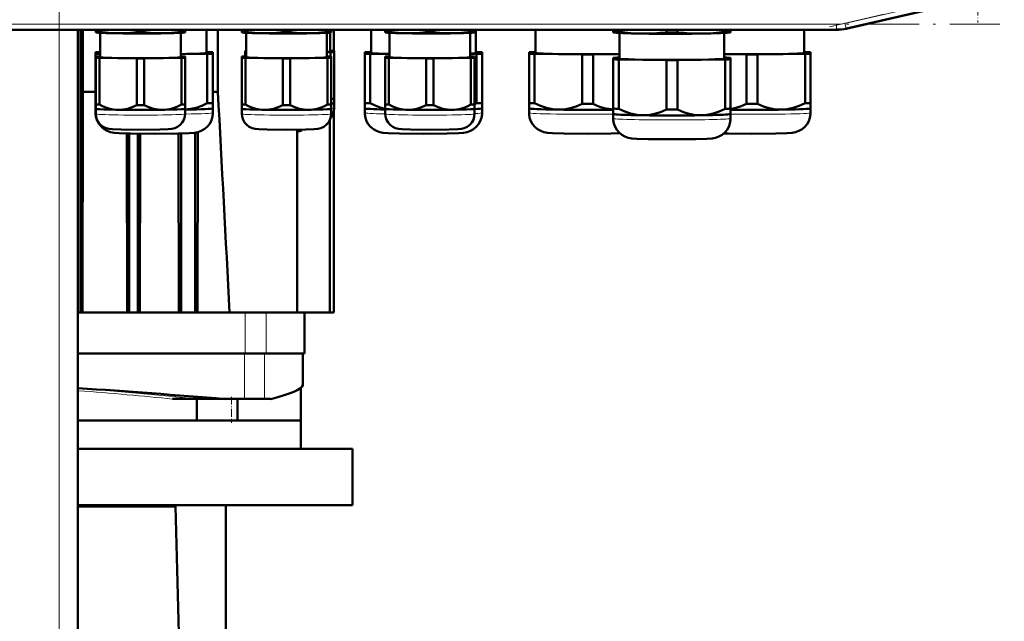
# Model space of a CAD drawing. Extents: x -1351 to 1763, y -1300 to 612.
# Tile 13 of 78: x -1068 to -858, y 181 to 309. Entities that reach past the tile are written whole.
import ezdxf

# ---------------------------------------------------------------- set-up
doc = ezdxf.new("R2010")
doc.units = 0
doc.linetypes.add('DASHDOT', pattern=[18.5, 12, -3, 0.5, -3])

msp = doc.modelspace()

# ---------------------------------------------------------------- linework, layer by layer
at = {"color": 7, "linetype": 'DASHDOT', "lineweight": 18}
for p, q in [((-1059.13, -326), (-1059.13, 364.9)), ((-895.01, 307.95), (-857.74, 316.55)), ((-1276.37, 308.51), (-858.69, 308.51))]:
    msp.add_line(p, q, dxfattribs=at)
at = {"color": 7, "lineweight": 18}
for p, q in [((-891.69, 308.72), (-861.06, 315.79)), ((-891.46, 307.74), (-860.84, 314.81)), ((-1241.56, 308.51), (-893.5, 308.51)), ((-893.5, 307.51), (-893.5, 308.51)), ((-891.46, 307.74), (-891.69, 308.72)), ((-1241.56, 307.51), (-893.5, 307.51)), ((-1059.13, -268.42), (-1059.13, 307.33)), ((-893.5, 307.51), (-893.5, 307.33)), ((-891.46, 307.74), (-891.42, 307.56)), ((-1019.5, 238.38), (-1019.5, 247.08)), ((-1015.02, 238.38), (-1015.02, 247.08)), ((-1019.64, 238.38), (-1019.64, 228.68)), ((-1015.36, 238.38), (-1015.36, 228.68)), ((-1034.97, 228.68), (-1034.95, 228.68)), ((-1017.32, 228.68), (-1017.3, 228.68))]:
    msp.add_line(p, q, dxfattribs=at)
at = {"color": 7, "linetype": 'DASHDOT', "lineweight": 18, "ltscale": 0.1625}
msp.add_line((-863.35, 315.37), (-863.35, 308.87), dxfattribs=at)
at = {"color": 7, "lineweight": 50}
for p, q in [((-891.42, 307.56), (-865.85, 313.47)), ((-893.5, 307.33), (-1241.56, 307.33)), ((-1055.13, -268.42), (-1055.13, 307.33)), ((-1054.56, 247.08), (-1054.56, 307.33)), ((-1054.07, 294.12), (-1054.07, 307.33)), ((-1051.3, 306.98), (-1051.3, 307.33)), ((-1051.3, 306.98), (-1051.3, 306.8)), ((-1051.26, 306.79), (-1051.3, 306.8)), ((-1050.53, 306.94), (-1050.53, 307.33)), ((-1050.4, 301.52), (-1050.4, 306.71)), ((-1042.58, 306.82), (-1042.58, 307.33)), ((-1041.03, 306.82), (-1041.03, 307.33)), ((-1033.2, 306.71), (-1033.2, 301.52)), ((-1033.08, 306.94), (-1033.08, 307.33)), ((-1032.35, 306.79), (-1032.3, 306.8)), ((-1032.3, 306.98), (-1032.3, 307.33)), ((-1032.3, 306.8), (-1032.3, 306.98)), ((-1027.71, 302.42), (-1027.71, 307.33)), ((-1025.32, 294.12), (-1025.32, 307.33)), ((-1020.18, 306.98), (-1020.18, 307.33)), ((-1020.18, 306.98), (-1020.18, 306.8)), ((-1020.14, 306.79), (-1020.18, 306.8)), ((-1019.41, 306.94), (-1019.41, 307.33)), ((-1019.28, 301.52), (-1019.28, 306.71)), ((-1011.46, 306.82), (-1011.46, 307.33)), ((-1009.91, 306.82), (-1009.91, 307.33)), ((-1002.08, 306.71), (-1002.08, 301.52)), ((-1001.96, 306.94), (-1001.96, 307.33)), ((-1001.41, 306.76), (-1001.41, 302.72)), ((-1001.23, 306.79), (-1001.18, 306.8)), ((-1001.18, 306.98), (-1001.18, 307.33)), ((-1001.18, 306.8), (-1001.18, 306.98)), ((-1000.63, 307.33), (-1000.63, 302.84)), ((-992.66, 307.33), (-992.66, 302.42)), ((-989.63, 306.98), (-989.63, 307.33)), ((-989.63, 306.98), (-989.63, 306.8)), ((-989.58, 306.79), (-989.63, 306.8)), ((-988.85, 306.94), (-988.85, 307.33)), ((-988.73, 301.52), (-988.73, 306.71)), ((-980.9, 306.82), (-980.9, 307.33)), ((-979.35, 306.82), (-979.35, 307.33)), ((-971.53, 306.71), (-971.53, 301.52)), ((-971.4, 306.94), (-971.4, 307.33)), ((-970.67, 306.79), (-970.63, 306.8)), ((-970.63, 306.98), (-970.63, 307.33)), ((-970.63, 306.8), (-970.63, 306.98)), ((-970.36, 302.42), (-970.36, 307.33)), ((-957.66, 307.33), (-957.66, 302.42)), ((-941.06, 307.01), (-941.06, 307.33)), ((-941.06, 307.01), (-941.06, 306.8)), ((-941, 306.78), (-941.06, 306.8)), ((-939.88, 306.96), (-939.88, 307.33)), ((-939.71, 306.67), (-939.71, 301.22)), ((-929.75, 306.8), (-929.75, 307.33)), ((-927.38, 306.8), (-927.38, 307.33)), ((-917.41, 301.22), (-917.41, 306.67)), ((-917.25, 306.96), (-917.25, 307.33)), ((-916.12, 306.78), (-916.06, 306.8)), ((-916.06, 307.01), (-916.06, 307.33)), ((-916.06, 306.8), (-916.06, 307.01)), ((-900.36, 302.42), (-900.36, 307.33)), ((-1051.36, 302.57), (-1051.36, 302.26)), ((-1051.36, 302.26), (-1051.36, 291.76)), ((-1033.2, 302.12), (-1027.55, 302.21)), ((-1027.55, 302.62), (-1027.71, 302.63)), ((-1027.55, 302.21), (-1027.55, 291.71)), ((-1026.36, 302.26), (-1026.36, 302.57)), ((-1026.36, 302.26), (-1026.36, 291.76)), ((-1019.51, 302.84), (-1019.51, 302.6)), ((-1019.51, 302.6), (-1019.51, 301.67)), ((-1002.08, 302.55), (-1001.29, 302.56)), ((-1001.29, 302.87), (-1001.41, 302.87)), ((-1001.29, 302.56), (-1001.29, 301.64)), ((-1000.51, 302.6), (-1000.51, 302.84)), ((-1000.51, 302.6), (-1000.51, 292.64)), ((-994.01, 302.57), (-994.01, 302.26)), ((-994.01, 302.26), (-994.01, 291.76)), ((-992.66, 302.63), (-992.83, 302.62)), ((-992.83, 302.21), (-988.73, 302.15)), ((-992.83, 302.21), (-992.83, 291.71)), ((-971.53, 302.19), (-970.2, 302.21)), ((-970.2, 302.62), (-970.36, 302.63)), ((-970.2, 302.21), (-970.2, 291.71)), ((-969.01, 302.26), (-969.01, 302.57)), ((-969.01, 302.26), (-969.01, 291.76)), ((-959.01, 302.57), (-959.01, 302.26)), ((-959.01, 302.26), (-959.01, 291.76)), ((-957.66, 302.63), (-957.83, 302.62)), ((-957.83, 302.21), (-947.7, 302.06)), ((-957.83, 302.21), (-957.83, 291.71)), ((-945.33, 302.06), (-939.71, 302.14)), ((-917.41, 302.13), (-912.7, 302.06)), ((-910.33, 302.06), (-900.2, 302.21)), ((-900.2, 302.62), (-900.36, 302.63)), ((-900.2, 302.21), (-900.2, 291.71)), ((-899.01, 302.26), (-899.01, 302.57)), ((-899.01, 302.26), (-899.01, 291.76)), ((-1051.3, 301.64), (-1051.3, 301.4)), ((-1051.3, 301.4), (-1051.3, 291.44)), ((-1050.4, 301.67), (-1050.53, 301.67)), ((-1050.53, 301.36), (-1042.58, 301.24)), ((-1050.53, 301.36), (-1050.53, 291.4)), ((-1042.58, 301.24), (-1042.58, 291.28)), ((-1041.03, 301.24), (-1033.08, 301.36)), ((-1041.03, 301.24), (-1041.03, 291.28)), ((-1033.08, 301.67), (-1033.2, 301.67)), ((-1033.08, 301.36), (-1033.08, 291.4)), ((-1032.3, 301.4), (-1032.3, 301.64)), ((-1032.3, 301.4), (-1032.3, 291.44)), ((-1020.18, 301.64), (-1020.18, 301.4)), ((-1020.18, 301.4), (-1020.18, 291.44)), ((-1019.28, 301.67), (-1019.41, 301.67)), ((-1019.41, 301.36), (-1011.46, 301.24)), ((-1019.41, 301.36), (-1019.41, 291.4)), ((-1011.46, 301.24), (-1011.46, 291.28)), ((-1009.91, 301.24), (-1001.96, 301.36)), ((-1009.91, 301.24), (-1009.91, 291.28)), ((-1001.96, 301.67), (-1002.08, 301.67)), ((-1001.96, 301.36), (-1001.96, 291.4)), ((-1001.18, 301.4), (-1001.18, 301.64)), ((-1001.18, 301.4), (-1001.18, 291.44)), ((-989.63, 301.64), (-989.63, 301.4)), ((-989.63, 301.4), (-989.63, 291.44)), ((-988.73, 301.67), (-988.85, 301.67)), ((-988.85, 301.36), (-980.9, 301.24)), ((-988.85, 301.36), (-988.85, 291.4)), ((-980.9, 301.24), (-980.9, 291.28)), ((-979.35, 301.24), (-971.4, 301.36)), ((-979.35, 301.24), (-979.35, 291.28)), ((-971.4, 301.67), (-971.53, 301.67)), ((-971.4, 301.36), (-971.4, 291.4)), ((-970.63, 301.4), (-970.63, 301.64)), ((-970.63, 301.4), (-970.63, 291.44)), ((-947.7, 302.06), (-947.7, 291.55)), ((-945.33, 302.06), (-945.33, 291.55)), ((-941.06, 301.37), (-941.06, 301.06)), ((-941.06, 301.06), (-941.06, 290.56)), ((-939.71, 301.43), (-939.88, 301.42)), ((-939.88, 301.01), (-929.75, 300.86)), ((-939.88, 301.01), (-939.88, 290.51)), ((-929.75, 300.86), (-929.75, 290.35)), ((-927.38, 300.86), (-917.25, 301.01)), ((-927.38, 300.86), (-927.38, 290.35)), ((-917.25, 301.42), (-917.41, 301.43)), ((-917.25, 301.01), (-917.25, 290.51)), ((-916.06, 301.06), (-916.06, 301.37)), ((-916.06, 301.06), (-916.06, 290.56)), ((-912.7, 302.06), (-912.7, 291.55)), ((-910.33, 302.06), (-910.33, 291.55)), ((-1054.14, 247.08), (-1054.07, 294.12)), ((-1054.07, 294.12), (-1051.36, 294.12)), ((-1026.36, 294.12), (-1025.32, 294.12)), ((-1051.36, 291.76), (-1051.36, 290.61)), ((-1026.36, 290.61), (-1026.36, 291.76)), ((-1000.52, 291.7), (-1000.51, 291.71)), ((-1000.51, 291.71), (-1000.51, 292.64)), ((-1000.51, 291.71), (-1000.51, 290.62)), ((-994.01, 291.76), (-994.01, 290.61)), ((-969.01, 290.61), (-969.01, 291.76)), ((-959.01, 291.76), (-959.01, 290.61)), ((-899.01, 290.61), (-899.01, 291.76)), ((-1051.36, 290.61), (-1051.36, 289.66)), ((-1051.35, 290.6), (-1051.36, 290.61)), ((-1051.3, 291.44), (-1051.3, 290.51)), ((-1051.3, 289.42), (-1051.3, 290.51)), ((-1051.3, 290.5), (-1051.3, 290.51)), ((-1032.31, 290.5), (-1032.3, 290.51)), ((-1032.3, 290.51), (-1032.3, 291.44)), ((-1032.3, 290.51), (-1032.3, 289.42)), ((-1026.36, 289.66), (-1026.36, 290.61)), ((-1026.36, 290.6), (-1026.36, 290.61)), ((-1020.18, 291.44), (-1020.18, 290.51)), ((-1020.18, 289.42), (-1020.18, 290.51)), ((-1020.18, 290.5), (-1020.18, 290.51)), ((-1001.19, 290.5), (-1001.18, 290.51)), ((-1001.18, 290.51), (-1001.18, 291.44)), ((-1001.18, 290.51), (-1001.18, 289.42)), ((-1000.63, 289.76), (-1000.63, 247.08)), ((-994.01, 290.61), (-994.01, 289.66)), ((-994.01, 290.6), (-994.01, 290.61)), ((-989.63, 291.44), (-989.63, 290.51)), ((-989.63, 289.42), (-989.63, 290.51)), ((-989.62, 290.5), (-989.63, 290.51)), ((-970.63, 290.51), (-970.63, 291.44)), ((-970.63, 290.51), (-970.63, 289.42)), ((-970.63, 290.5), (-970.63, 290.51)), ((-969.02, 290.6), (-969.01, 290.61)), ((-969.01, 289.66), (-969.01, 290.61)), ((-959.01, 290.61), (-959.01, 289.66)), ((-959.01, 290.6), (-959.01, 290.61)), ((-941.06, 290.56), (-941.06, 289.41)), ((-916.06, 289.41), (-916.06, 290.56)), ((-899.02, 290.6), (-899.01, 290.61)), ((-899.01, 289.66), (-899.01, 290.61)), ((-1001.47, 247.08), (-1001.47, 288.1)), ((-941.06, 289.41), (-941.06, 288.46)), ((-941.06, 289.4), (-941.06, 289.41)), ((-916.07, 289.4), (-916.06, 289.41)), ((-916.06, 288.46), (-916.06, 289.41)), ((-1030.13, 285.43), (-1030.13, 247.08)), ((-1029.61, 247.08), (-1029.54, 285.54)), ((-1008.38, 286.07), (-1008.38, 247.08)), ((-1008.38, 285.61), (-1007.38, 285.88)), ((-1007.38, 286.08), (-1007.38, 285.88)), ((-1044.61, 247.08), (-1044.67, 285.27)), ((-1044.19, 247.08), (-1044.19, 285.26)), ((-1042.39, 247.08), (-1042.39, 285.23)), ((-1041.93, 247.08), (-1041.87, 285.22)), ((-1033.6, 247.08), (-1033.67, 285.25)), ((-1033.13, 285.26), (-1033.13, 247.08)), ((-1055.13, 247.08), (-1054.56, 247.08)), ((-1054.56, 247.08), (-1054.24, 247.08)), ((-1044.44, 247.08), (-1054.24, 247.08)), ((-1044.19, 247.08), (-1044.44, 247.08)), ((-1042.39, 247.08), (-1044.19, 247.08)), ((-1042.39, 247.08), (-1042.13, 247.08)), ((-1033.3, 247.08), (-1042.13, 247.08)), ((-1033.13, 247.08), (-1033.3, 247.08)), ((-1033.13, 247.08), (-1030.13, 247.08)), ((-1030.13, 247.08), (-1030, 247.08)), ((-1019.5, 247.08), (-1030, 247.08)), ((-1015.02, 247.08), (-1019.5, 247.08)), ((-1011.8, 247.08), (-1015.02, 247.08)), ((-1011.8, 247.08), (-1008.38, 247.08)), ((-1009.07, 247.08), (-1011.16, 247.08)), ((-1007.44, 247.08), (-1008.38, 247.08)), ((-1001.47, 247.08), (-1008.38, 247.08)), ((-1006.82, 238.38), (-1006.82, 247.08)), ((-1000.63, 247.08), (-1001.47, 247.08)), ((-1019.5, 238.38), (-1055.13, 238.38)), ((-1039.34, 238.38), (-1055.13, 238.38)), ((-1015.02, 238.38), (-1019.5, 238.38)), ((-1006.82, 238.38), (-1015.02, 238.38)), ((-1007.18, 238.38), (-1007.18, 231.72)), ((-1007.63, 231.08), (-1007.63, 224.08)), ((-1007.2, 231.67), (-1007.22, 231.62)), ((-1007.22, 231.62), (-1007.2, 231.67)), ((-1031.81, 228.68), (-1034.95, 228.68)), ((-1030.54, 228.68), (-1031.81, 228.68)), ((-1030.16, 228.68), (-1030.54, 228.68)), ((-1029.98, 228.68), (-1030.16, 228.68)), ((-1023.7, 228.68), (-1029.98, 228.68)), ((-1029.77, 228.68), (-1029.77, 224.08)), ((-1023.7, 228.68), (-1019.64, 228.68)), ((-1021.09, 228.68), (-1021.09, 224.08)), ((-1019.64, 228.68), (-1015.36, 228.68)), ((-1015.36, 228.68), (-1014, 228.68)), ((-1055.13, 224.08), (-1007.64, 224.08)), ((-1029.77, 224.08), (-1055.13, 224.08)), ((-1022.38, 224.08), (-1029.87, 224.08)), ((-1007.63, 224.08), (-1021.09, 224.08)), ((-1007.64, 218.08), (-1007.64, 224.08)), ((-1055.13, 218.08), (-996.64, 218.08)), ((-996.64, 206.08), (-996.64, 218.08)), ((-1055.13, 206.08), (-1034.3, 206.08)), ((-1055.13, 205.78), (-1034.3, 205.78)), ((-1034.3, 206.08), (-996.64, 206.08)), ((-1034.3, 205.78), (-1034.3, 206.08)), ((-1031.84, 105.68), (-1034.3, 205.78)), ((-1023.63, 153.83), (-1023.63, 206.08))]:
    msp.add_line(p, q, dxfattribs=at)
at = {"color": 7, "linetype": 'DASHDOT', "lineweight": 18, "ltscale": 0.014146}
msp.add_line((-1008.38, 286.13), (-1008.38, 285.56), dxfattribs=at)
at = {"color": 7, "linetype": 'DASHDOT', "lineweight": 18, "ltscale": 0.138015}
msp.add_line((-1022.38, 229.14), (-1022.38, 223.62), dxfattribs=at)
at = {"color": 7, "lineweight": 50}
for points in [[(-1046.55, 306.6), (-1048.53, 306.7), (-1050.53, 306.94)], [(-1042.58, 306.82), (-1044.58, 306.64), (-1046.55, 306.6)], [(-1037.05, 306.6), (-1039.03, 306.64), (-1041.03, 306.82)], [(-1033.08, 306.94), (-1035.08, 306.7), (-1037.05, 306.6)], [(-1015.43, 306.6), (-1017.41, 306.7), (-1019.41, 306.94)], [(-1011.46, 306.82), (-1013.46, 306.64), (-1015.43, 306.6)], [(-1005.93, 306.6), (-1007.91, 306.64), (-1009.91, 306.82)], [(-1001.96, 306.94), (-1003.96, 306.7), (-1005.93, 306.6)], [(-984.88, 306.6), (-986.85, 306.7), (-988.85, 306.94)], [(-980.9, 306.82), (-982.91, 306.64), (-984.88, 306.6)], [(-975.38, 306.6), (-977.35, 306.64), (-979.35, 306.82)], [(-971.4, 306.94), (-973.41, 306.7), (-975.38, 306.6)], [(-934.81, 306.53), (-936.07, 306.57), (-937.33, 306.66), (-938.59, 306.79), (-939.88, 306.96)], [(-929.75, 306.8), (-931.11, 306.67), (-932.45, 306.58), (-933.63, 306.53), (-934.81, 306.53)], [(-922.31, 306.53), (-923.49, 306.53), (-924.67, 306.58), (-926.01, 306.67), (-927.38, 306.8)], [(-917.25, 306.96), (-918.53, 306.79), (-919.8, 306.66), (-921.05, 306.57), (-922.31, 306.53)], [(-1027.55, 291.71), (-1028.73, 291.17), (-1029.91, 290.75), (-1031.1, 290.47), (-1032.3, 290.34)], [(-989.63, 290.54), (-990.7, 290.82), (-991.76, 291.21), (-992.83, 291.71)], [(-952.76, 290.33), (-953.39, 290.36), (-954.01, 290.43), (-954.66, 290.55), (-955.31, 290.71), (-956.57, 291.14), (-957.83, 291.71)], [(-900.2, 291.71), (-901.46, 291.14), (-902.72, 290.71), (-903.37, 290.55), (-904.02, 290.43), (-904.64, 290.36), (-905.26, 290.33)], [(-1038.86, 285.21), (-1043.93, 285.25), (-1046.33, 285.32), (-1047.41, 285.4), (-1048.17, 285.54), (-1048.86, 285.79), (-1049.53, 286.17), (-1050.11, 286.66), (-1050.6, 287.24), (-1050.97, 287.9), (-1051.23, 288.61), (-1051.35, 289.36), (-1051.36, 289.66)], [(-1046.55, 290.29), (-1047.45, 290.36), (-1048.33, 290.54), (-1049.21, 290.82), (-1049.87, 291.09), (-1050.53, 291.4)], [(-1042.58, 291.28), (-1043.57, 290.85), (-1044.56, 290.54), (-1045.55, 290.35), (-1046.55, 290.29)], [(-1037.05, 290.29), (-1038.06, 290.35), (-1039.05, 290.54), (-1040.04, 290.85), (-1041.03, 291.28)], [(-1038.86, 285.21), (-1033.78, 285.25), (-1031.39, 285.32), (-1030.31, 285.4), (-1029.55, 285.54), (-1028.85, 285.79), (-1028.19, 286.17), (-1027.6, 286.66), (-1027.12, 287.24), (-1026.74, 287.9), (-1026.49, 288.61), (-1026.37, 289.36), (-1026.36, 289.66)], [(-1033.08, 291.4), (-1033.74, 291.09), (-1034.4, 290.82), (-1035.28, 290.54), (-1036.16, 290.36), (-1037.05, 290.29)], [(-1015.43, 290.29), (-1016.33, 290.36), (-1017.21, 290.54), (-1018.09, 290.82), (-1018.75, 291.09), (-1019.41, 291.4)], [(-1011.46, 291.28), (-1012.45, 290.85), (-1013.44, 290.54), (-1014.43, 290.35), (-1015.43, 290.29)], [(-1005.93, 290.29), (-1006.94, 290.35), (-1007.93, 290.54), (-1008.92, 290.85), (-1009.91, 291.28)], [(-1001.96, 291.4), (-1002.62, 291.09), (-1003.28, 290.82), (-1004.16, 290.54), (-1005.04, 290.36), (-1005.93, 290.29)], [(-981.51, 285.21), (-986.59, 285.25), (-988.99, 285.32), (-990.06, 285.4), (-990.82, 285.54), (-991.52, 285.79), (-992.18, 286.17), (-992.77, 286.66), (-993.25, 287.24), (-993.63, 287.9), (-993.88, 288.61), (-994, 289.36), (-994.01, 289.66)], [(-984.88, 290.29), (-985.77, 290.36), (-986.65, 290.54), (-987.53, 290.82), (-988.19, 291.09), (-988.85, 291.4)], [(-980.9, 291.28), (-981.89, 290.85), (-982.88, 290.54), (-983.87, 290.35), (-984.88, 290.29)], [(-981.51, 285.21), (-976.44, 285.25), (-974.04, 285.32), (-972.97, 285.4), (-972.2, 285.54), (-971.51, 285.79), (-970.84, 286.17), (-970.26, 286.66), (-969.77, 287.24), (-969.4, 287.9), (-969.15, 288.61), (-969.02, 289.36), (-969.01, 289.66)], [(-975.38, 290.29), (-976.38, 290.35), (-977.37, 290.54), (-978.36, 290.85), (-979.35, 291.28)], [(-971.4, 291.4), (-972.06, 291.09), (-972.72, 290.82), (-973.6, 290.54), (-974.48, 290.36), (-975.38, 290.29)], [(-946.51, 285.21), (-951.59, 285.25), (-953.99, 285.32), (-955.06, 285.4), (-955.82, 285.54), (-956.52, 285.79), (-957.18, 286.17), (-957.77, 286.66), (-958.25, 287.24), (-958.63, 287.9), (-958.88, 288.61), (-959, 289.36), (-959.01, 289.66)], [(-947.7, 291.55), (-948.96, 291.02), (-950.22, 290.63), (-950.87, 290.49), (-951.52, 290.39), (-952.14, 290.34), (-952.76, 290.33)], [(-941.06, 290.35), (-942.02, 290.47), (-942.97, 290.67), (-943.91, 290.96), (-944.62, 291.24), (-945.33, 291.55)], [(-934.81, 289.13), (-935.43, 289.16), (-936.05, 289.23), (-936.71, 289.35), (-937.36, 289.51), (-938.62, 289.94), (-939.88, 290.51)], [(-929.75, 290.35), (-931.01, 289.82), (-932.27, 289.43), (-932.91, 289.29), (-933.57, 289.19), (-934.19, 289.14), (-934.81, 289.13)], [(-922.31, 289.13), (-922.94, 289.14), (-923.56, 289.19), (-924.21, 289.29), (-924.86, 289.43), (-926.12, 289.82), (-927.38, 290.35)], [(-917.25, 290.51), (-918.51, 289.94), (-919.77, 289.51), (-920.42, 289.35), (-921.07, 289.23), (-921.69, 289.16), (-922.31, 289.13)], [(-912.7, 291.55), (-913.82, 291.07), (-914.94, 290.71), (-916.06, 290.46)], [(-911.51, 285.21), (-906.44, 285.25), (-904.04, 285.32), (-902.97, 285.4), (-902.2, 285.54), (-901.51, 285.79), (-900.84, 286.17), (-900.26, 286.66), (-899.77, 287.24), (-899.4, 287.9), (-899.15, 288.61), (-899.02, 289.36), (-899.01, 289.66)], [(-905.26, 290.33), (-905.89, 290.34), (-906.51, 290.39), (-907.16, 290.49), (-907.81, 290.63), (-909.07, 291.02), (-910.33, 291.55)], [(-1041.8, 286.06), (-1045.93, 286.09), (-1047.72, 286.16), (-1048.5, 286.23), (-1049.1, 286.37), (-1049.73, 286.66), (-1050.28, 287.07), (-1050.73, 287.59), (-1051.06, 288.19), (-1051.25, 288.85), (-1051.3, 289.42)], [(-1041.8, 286.06), (-1037.68, 286.09), (-1035.89, 286.16), (-1035.11, 286.23), (-1034.5, 286.37), (-1033.88, 286.66), (-1033.33, 287.07), (-1032.88, 287.59), (-1032.55, 288.19), (-1032.36, 288.85), (-1032.3, 289.42)], [(-1010.68, 286.06), (-1014.81, 286.1), (-1016.6, 286.16), (-1017.38, 286.23), (-1017.98, 286.37), (-1018.61, 286.66), (-1019.16, 287.07), (-1019.61, 287.59), (-1019.94, 288.19), (-1020.13, 288.85), (-1020.18, 289.42)], [(-1010.68, 286.06), (-1006.55, 286.1), (-1004.76, 286.16), (-1003.99, 286.23), (-1003.38, 286.37), (-1002.76, 286.66), (-1002.21, 287.07), (-1001.76, 287.59), (-1001.43, 288.19), (-1001.23, 288.85), (-1001.18, 289.42)], [(-980.13, 286.06), (-984.26, 286.09), (-986.05, 286.16), (-986.82, 286.23), (-987.43, 286.37), (-988.05, 286.66), (-988.6, 287.07), (-989.05, 287.59), (-989.38, 288.19), (-989.58, 288.85), (-989.63, 289.42)], [(-980.13, 286.06), (-976, 286.09), (-974.21, 286.16), (-973.43, 286.23), (-972.83, 286.37), (-972.2, 286.66), (-971.65, 287.07), (-971.2, 287.59), (-970.87, 288.19), (-970.68, 288.85), (-970.63, 289.42)], [(-928.56, 284.01), (-933.64, 284.05), (-936.04, 284.12), (-937.11, 284.2), (-937.87, 284.34), (-938.57, 284.59), (-939.23, 284.97), (-939.82, 285.46), (-940.3, 286.04), (-940.68, 286.7), (-940.93, 287.41), (-941.05, 288.16), (-941.06, 288.46)], [(-928.56, 284.01), (-923.49, 284.05), (-921.09, 284.12), (-920.01, 284.2), (-919.25, 284.34), (-918.56, 284.59), (-917.89, 284.97), (-917.31, 285.46), (-916.82, 286.04), (-916.45, 286.7), (-916.19, 287.41), (-916.07, 288.16), (-916.06, 288.46)], [(-946.51, 285.21), (-941.51, 285.25), (-939.65, 285.3)], [(-911.51, 285.21), (-916.51, 285.25), (-917.51, 285.27)]]:
    msp.add_lwpolyline(points, dxfattribs=at)
at = {"color": 7, "lineweight": 18}
for radius, end in [(8.06, 282.9994), (9.06, 282.9992)]:
    msp.add_arc((-893.5, 316.58), radius, 270.0004, end, dxfattribs=at)
at = {"color": 7, "lineweight": 50}
for centre, radius, start, end in [((-893.5, 316.58), 9.25, 270.0004, 282.9992), ((-893.5, 316.58), 9.25, 270.0004, 282.9993), ((-32534.82, -1415.6), 31555.86, 3.020319, 3.10586), ((-977.85, 306.87), 16.98, 295.1665, 296.77), ((-1003.72, 290.62), 3.21, 318.4645, 359.9956), ((-1203.75, -1985.11), 2221.09, 85.35018, 86.16322), ((-999.2, 228.98), 8.44, 161.0396, 161.375)]:
    msp.add_arc(centre, radius, start, end, dxfattribs=at)
for centre, major_axis, ratio, start_param, end_param in [((-1041.8, 307.1), (-10.55, 0), 0.026177, 0.449938, 0.597259), ((-1041.8, 306.81), (9.5, 0), 0.026177, 3.239479, 4.18879), ((-1041.8, 306.81), (9.5, 0), 0.026177, 4.18879, 6.185299), ((-1041.8, 307.1), (-10.55, 0), 0.026177, 1.497136, 1.644457), ((-1041.8, 307.1), (-10.55, 0), 0.026177, 2.544333, 2.691654), ((-1010.68, 307.1), (-10.55, 0), 0.026177, 0.449938, 0.597259), ((-1010.68, 306.81), (9.5, 0), 0.026177, 3.239479, 4.18879), ((-1010.68, 306.81), (9.5, 0), 0.026177, 4.18879, 6.185299), ((-1010.68, 307.1), (-10.55, 0), 0.026177, 1.497136, 1.644457), ((-1010.68, 307.1), (-10.55, 0), 0.026177, 2.544333, 2.691654), ((-980.13, 307.1), (-10.55, 0), 0.026177, 0.449938, 0.597259), ((-980.13, 306.81), (9.5, 0), 0.026177, 3.239479, 4.18879), ((-980.13, 306.81), (9.5, 0), 0.026177, 4.18879, 6.185299), ((-980.13, 307.1), (-10.55, 0), 0.026177, 1.497136, 1.644457), ((-980.13, 307.1), (-10.55, 0), 0.026177, 2.544333, 2.691654), ((-928.56, 307.16), (-13.8, 0), 0.026177, 0.437539, 0.609658), ((-928.56, 306.82), (12.5, 0), 0.026177, 3.239482, 4.18879), ((-928.56, 306.82), (12.5, 0), 0.026177, 4.18879, 6.185296), ((-928.56, 307.16), (-13.8, 0), 0.026177, 1.484737, 1.656856), ((-928.56, 307.16), (-13.8, 0), 0.026177, 2.531934, 2.704054), ((-1038.86, 302.42), (13.8, 0), 0.026177, 2.561928, 2.704054), ((-1038.86, 302.42), (13.8, 0), 0.026177, 3.579132, 3.721257), ((-1038.86, 302.42), (11.15, 0), 0.026177, 5.244215, 6.283185), ((-1038.86, 302.42), (13.8, 0), 0.026177, 0.437539, 0.609658), ((-1038.86, 302.42), (13.8, 0), 0.026177, 5.673527, 5.845646), ((-1010.01, 302.72), (10.55, 0), 0.026177, 2.64382, 2.691654), ((-1010.01, 302.72), (10.55, 0), 0.026177, 3.591531, 3.639365), ((-1010.01, 302.72), (8.6, 0), 0.026177, 5.885916, 6.283185), ((-1010.01, 302.72), (10.55, 0), 0.026177, 0.449938, 0.597259), ((-1010.01, 302.72), (10.55, 0), 0.026177, 5.685926, 5.833247), ((-981.51, 302.42), (13.8, 0), 0.026177, 2.531934, 2.704054), ((-981.51, 302.42), (13.8, 0), 0.026177, 3.579132, 3.751251), ((-981.51, 302.42), (11.15, 0), 0.026177, 3.141593, 4.008814), ((-981.51, 302.42), (11.15, 0), 0.026177, 5.822266, 6.283185), ((-981.51, 302.42), (13.8, 0), 0.026177, 0.437539, 0.609658), ((-981.51, 302.42), (13.8, 0), 0.026177, 5.673527, 5.845646), ((-946.51, 302.42), (13.8, 0), 0.026177, 2.531934, 2.704054), ((-946.51, 302.42), (13.8, 0), 0.026177, 3.579132, 3.751251), ((-946.51, 302.42), (11.15, 0), 0.026177, 3.141593, 5.368516), ((-911.51, 302.42), (11.15, 0), 0.026177, 4.155015, 6.283185), ((-911.51, 302.42), (13.8, 0), 0.026177, 0.437539, 0.609658), ((-911.51, 302.42), (13.8, 0), 0.026177, 5.673527, 5.845646), ((-1041.8, 301.52), (10.55, 0), 0.026177, 2.544333, 2.691654), ((-1041.8, 301.52), (10.55, 0), 0.026177, 3.591531, 3.738852), ((-1041.8, 301.52), (8.6, 0), 0.026177, 3.141593, 6.283185), ((-1041.8, 301.52), (10.55, 0), 0.026177, 4.638729, 4.786049), ((-1041.8, 301.52), (10.55, 0), 0.026177, 0.449938, 0.597259), ((-1041.8, 301.52), (10.55, 0), 0.026177, 5.685926, 5.833247), ((-1010.68, 301.52), (10.55, 0), 0.026177, 2.544333, 2.691654), ((-1010.68, 301.52), (10.55, 0), 0.026177, 3.591531, 3.738852), ((-1010.68, 301.52), (8.6, 0), 0.026177, 3.141593, 6.283185), ((-1010.68, 301.52), (10.55, 0), 0.026177, 4.638729, 4.786049), ((-1010.68, 301.52), (10.55, 0), 0.026177, 0.449938, 0.597259), ((-1010.68, 301.52), (10.55, 0), 0.026177, 5.685926, 5.833247), ((-980.13, 301.52), (10.55, 0), 0.026177, 2.544333, 2.691654), ((-980.13, 301.52), (10.55, 0), 0.026177, 3.591531, 3.738852), ((-980.13, 301.52), (8.6, 0), 0.026177, 3.141593, 6.283185), ((-980.13, 301.52), (10.55, 0), 0.026177, 4.638729, 4.786049), ((-980.13, 301.52), (10.55, 0), 0.026177, 0.449938, 0.597259), ((-980.13, 301.52), (10.55, 0), 0.026177, 5.685926, 5.833247), ((-946.51, 302.42), (13.8, 0), 0.026177, 4.626329, 4.798449), ((-928.56, 301.22), (13.8, 0), 0.026177, 2.531934, 2.704054), ((-928.56, 301.22), (13.8, 0), 0.026177, 3.579132, 3.751251), ((-928.56, 301.22), (11.15, 0), 0.026177, 3.141593, 6.283185), ((-928.56, 301.22), (13.8, 0), 0.026177, 4.626329, 4.798449), ((-928.56, 301.22), (13.8, 0), 0.026177, 0.437539, 0.609658), ((-928.56, 301.22), (13.8, 0), 0.026177, 5.673527, 5.845646), ((-911.51, 302.42), (13.8, 0), 0.026177, 4.626329, 4.798449), ((-1038.86, 291.91), (-13.8, 0), 0.026177, 0.437539, 0.446729), ((-1038.86, 291.91), (-13.8, 0), 0.026177, 2.531934, 2.704054), ((-1010.01, 292.76), (-10.55, 0), 0.026177, 2.562554, 2.691654), ((-1010.01, 291.71), (9.5, 0), 0.026177, 5.905314, 6.256996), ((-981.51, 291.91), (-13.8, 0), 0.026177, 0.437539, 0.609658), ((-981.51, 291.91), (-13.8, 0), 0.026177, 2.531934, 2.704054), ((-946.51, 291.91), (-13.8, 0), 0.026177, 0.437539, 0.609658), ((-911.51, 291.91), (-13.8, 0), 0.026177, 2.531934, 2.704054), ((-1038.86, 290.61), (12.5, 0), 0.026177, 3.167782, 3.234803), ((-1041.8, 291.56), (-10.55, 0), 0.026177, 0.449938, 0.597259), ((-1041.8, 290.51), (9.5, 0), 0.026177, 3.167782, 6.256996), ((-1041.8, 291.56), (-10.55, 0), 0.026177, 1.497136, 1.644457), ((-1041.8, 291.56), (-10.55, 0), 0.026177, 2.544333, 2.691654), ((-1038.86, 290.61), (12.5, 0), 0.026177, 5.26433, 6.256996), ((-1010.68, 291.56), (-10.55, 0), 0.026177, 0.449938, 0.597259), ((-1010.68, 290.51), (9.5, 0), 0.026177, 3.167782, 6.256996), ((-1010.68, 291.56), (-10.55, 0), 0.026177, 1.497136, 1.644457), ((-1010.68, 291.56), (-10.55, 0), 0.026177, 2.544333, 2.691654), ((-981.51, 290.61), (12.5, 0), 0.026177, 3.167782, 4.006016), ((-980.13, 291.56), (-10.55, 0), 0.026177, 0.449938, 0.597259), ((-980.13, 290.51), (9.5, 0), 0.026177, 3.167782, 6.256996), ((-980.13, 291.56), (-10.55, 0), 0.026177, 1.497136, 1.644457), ((-980.13, 291.56), (-10.55, 0), 0.026177, 2.544333, 2.691654), ((-981.51, 290.61), (12.5, 0), 0.026177, 5.769462, 6.256996), ((-946.51, 290.61), (12.5, 0), 0.026177, 3.167782, 5.163725), ((-946.51, 291.91), (-13.8, 0), 0.026177, 1.484737, 1.656856), ((-928.56, 290.71), (-13.8, 0), 0.026177, 0.437539, 0.609658), ((-928.56, 290.71), (-13.8, 0), 0.026177, 1.484737, 1.656856), ((-928.56, 290.71), (-13.8, 0), 0.026177, 2.531934, 2.704054), ((-911.51, 290.61), (12.5, 0), 0.026177, 4.34001, 6.256996), ((-911.51, 291.91), (-13.8, 0), 0.026177, 1.484737, 1.656856), ((-928.56, 289.41), (12.5, 0), 0.026177, 3.167782, 6.256996), ((-1152.34, 222.84), (145.15, 9.01), 0.061587, 5.971656, 6.258115), ((-1151.94, 222.86), (144.75, 8.99), 0.06167, 6.200718, 6.258083)]:
    msp.add_ellipse(centre, major_axis=major_axis, ratio=ratio, start_param=start_param, end_param=end_param, dxfattribs=at)
at = {"color": 7, "lineweight": 18}
for centre, major_axis, ratio, start_param, end_param in [((-1038.86, 289.66), (12.5, 0), 0.026177, 3.141593, 3.234813), ((-1038.86, 289.66), (12.5, 0), 0.026177, 5.264309, 6.283185), ((-1010.01, 290.62), (9.5, 0), 0.026177, 5.905319, 6.283185), ((-981.51, 289.66), (12.5, 0), 0.026177, 3.141593, 4.006019), ((-981.51, 289.66), (12.5, 0), 0.026177, 5.769447, 6.283185), ((-946.51, 289.66), (12.5, 0), 0.026177, 3.141593, 5.163724), ((-911.51, 289.66), (12.5, 0), 0.026177, 4.34001, 6.283185), ((-1041.8, 289.42), (9.5, 0), 0.026177, 3.141593, 5.235988), ((-1041.8, 289.42), (9.5, 0), 0.026177, 5.235988, 6.283185), ((-1010.68, 289.42), (9.5, 0), 0.026177, 3.141593, 5.235988), ((-1010.68, 289.42), (9.5, 0), 0.026177, 5.235988, 6.283185), ((-980.13, 289.42), (9.5, 0), 0.026177, 3.141593, 5.235988), ((-980.13, 289.42), (9.5, 0), 0.026177, 5.235988, 6.283185), ((-928.56, 288.46), (12.5, 0), 0.026177, 3.141593, 6.283185), ((-1067.53, 228.08), (60.39, -3.75), 0.061552, 0.903627, 1.367816), ((-1067.64, 227.57), (60.01, -3.76), 0.062142, 0.998989, 1.364758)]:
    msp.add_ellipse(centre, major_axis=major_axis, ratio=ratio, start_param=start_param, end_param=end_param, dxfattribs=at)

doc.saveas('drawing.dxf')
